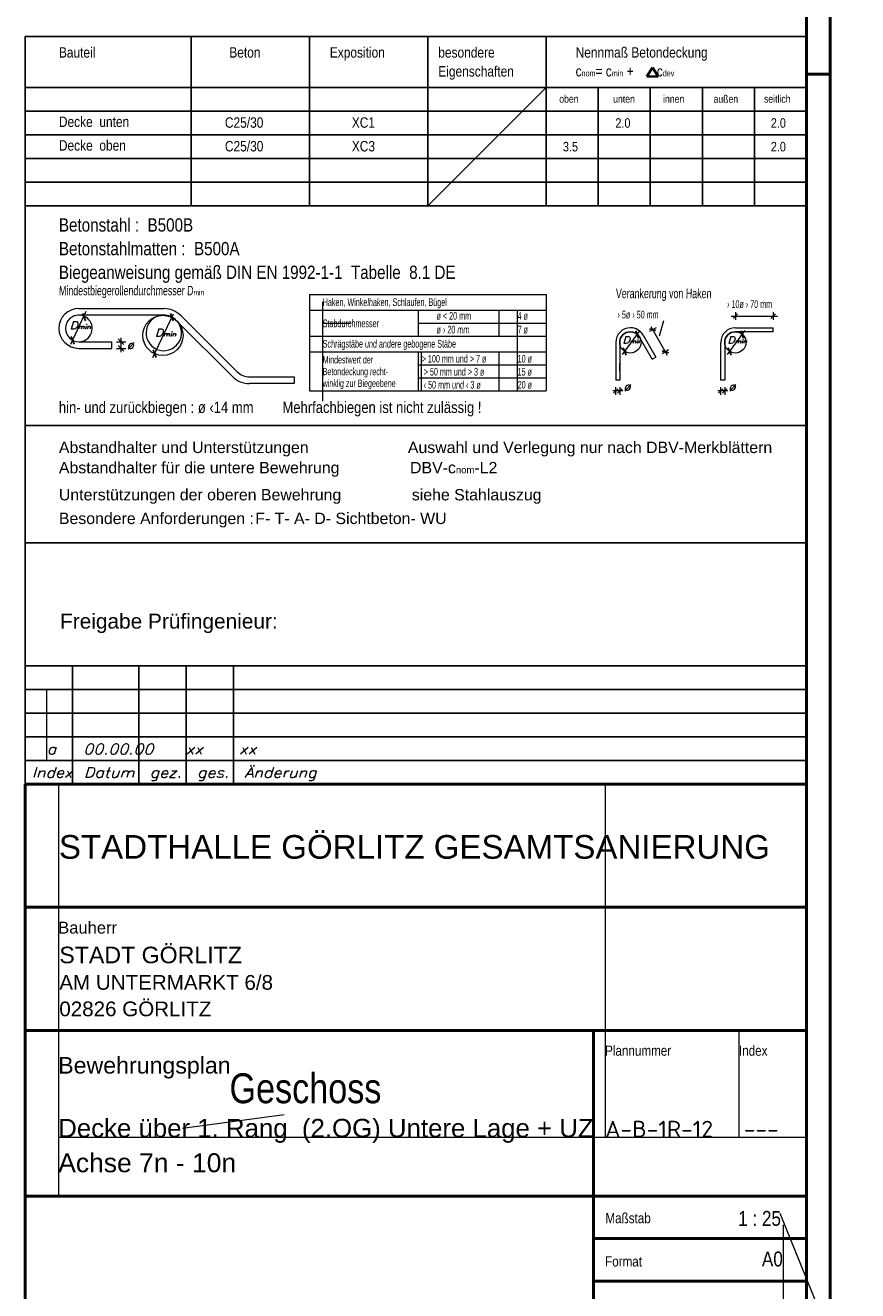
# Model space of a CAD drawing. Header units: millimetres. Extents: x -12 to 115, y -12 to 52.
# Tile 13 of 21: x 51 to 60, y 2 to 15. Entities that reach past the tile are written whole.
import ezdxf
from ezdxf.enums import TextEntityAlignment as Align

# ---------------------------------------------------------------- set-up
doc = ezdxf.new("R2010")
doc.units = ezdxf.units.MM
doc.styles.add('Arial', font='arial.ttf')
doc.styles.add('Arial Narrow', font='ARIALN.TTF')
doc.styles.add('isocp', font='isocp', dxfattribs={"width": 1.1})
doc.styles.add('Italic', font='Italic', dxfattribs={"width": 1.15})
doc.styles.add('msoutlook', font='msoutlook', dxfattribs={"width": 0.7, "oblique": 1.570796})

msp = doc.modelspace()

# ---------------------------------------------------------------- linework, layer by layer
at = {"color": 4, "linetype": 'Continuous', "lineweight": 50}
for p, q in [((59.45, 0), (59.45, 42.05)), ((59.2, 0.25), (59.2, 41.8)), ((50.95, 0.25), (50.95, 7.35)), ((50.95, 7.35), (59.2, 7.35)), ((59.2, 7.35), (59.2, 1.749996)), ((50.95, 6.05), (59.2, 6.05)), ((59.2, 5), (59.2, 4.75)), ((59.2, 4.75), (50.95, 4.75)), ((56.95, 4.75), (56.95, 0.25)), ((50.95, 3), (59.2, 3)), ((59.2, 2.55), (56.95, 2.55)), ((59.2, 2.1), (56.95, 2.1))]:
    msp.add_line(p, q, dxfattribs=at)
at = {"color": 3, "linetype": 'Continuous', "lineweight": 25}
for p, q in [((50.95, 13.459069), (50.95, 15.247881)), ((50.95, 15.247881), (59.2, 15.247881)), ((52.7, 15.247881), (52.7, 13.459069)), ((53.95, 15.247881), (53.95, 13.459069)), ((55.2, 15.247881), (55.2, 13.459069)), ((56.45, 15.247881), (56.45, 13.459069)), ((59.2, 15.247881), (59.2, 13.459069)), ((50.95, 14.709069), (59.2, 14.709069)), ((57, 14.709069), (57, 13.459069)), ((57.55, 14.709069), (57.55, 13.459069)), ((58.1, 14.709069), (58.1, 13.459069)), ((58.65, 14.709069), (58.65, 13.459069)), ((59.2, 14.709069), (59.2, 13.459069)), ((50.95, 14.459069), (59.2, 14.459069)), ((50.95, 14.209069), (59.2, 14.209069)), ((50.95, 13.959069), (59.2, 13.959069)), ((50.95, 13.709069), (59.2, 13.709069)), ((50.95, 13.459069), (50.95, 8.465)), ((50.95, 13.459069), (59.2, 13.459069)), ((59.2, 8.465), (59.2, 13.459069)), ((51.586711, 12.244123), (51.557689, 12.323859)), ((52.511485, 12.243255), (52.482464, 12.32299)), ((58.424947, 12.270987), (58.472947, 12.318987)), ((58.822875, 12.270987), (58.870875, 12.318987)), ((51.43551, 12.078696), (51.464531, 11.998961)), ((51.991457, 11.994202), (51.931457, 12.054202)), ((57.398388, 12.140386), (57.427409, 12.06065)), ((57.543343, 12.159929), (57.608811, 12.141987)), ((58.507175, 12.140386), (58.536196, 12.06065)), ((51.991457, 11.924202), (51.931457, 11.984202)), ((52.301294, 11.937939), (52.330315, 11.858203)), ((57.265395, 11.960502), (57.294417, 11.880767)), ((57.676454, 11.92632), (57.741922, 11.908379)), ((58.374182, 11.960502), (58.403204, 11.880767)), ((57.209555, 11.528189), (57.161555, 11.480189)), ((57.203555, 11.480189), (57.251555, 11.528189)), ((58.318342, 11.528189), (58.270342, 11.480189)), ((58.312342, 11.480189), (58.360342, 11.528189)), ((50.95, 11.138194), (59.2, 11.138194)), ((50.95, 9.898099), (59.2, 9.898099)), ((50.95, 7.35), (50.95, 8.6)), ((59.2, 8.6), (50.95, 8.6)), ((51.45, 7.35), (51.45, 8.6)), ((52.15, 7.35), (52.15, 8.6)), ((52.65, 7.35), (52.65, 8.6)), ((53.15, 7.35), (53.15, 8.6)), ((59.2, 7.35), (59.2, 8.6)), ((50.95, 8.35), (59.2, 8.35)), ((50.95, 8.1), (59.2, 8.1)), ((50.95, 7.85), (59.2, 7.85)), ((50.95, 7.6), (59.2, 7.6))]:
    msp.add_line(p, q, dxfattribs=at)
at = {"color": 2, "linetype": 'Continuous', "lineweight": 35}
for p, q in [((57.515349, 14.825248), (57.573669, 14.920073)), ((57.573669, 14.920073), (57.63199, 14.825248)), ((57.63199, 14.825248), (57.515349, 14.825248))]:
    msp.add_line(p, q, dxfattribs=at)
at = {"color": 4, "linetype": 'Continuous', "lineweight": 50, "ltscale": 0.2}
msp.add_line((59.45, 14.85), (59.2, 14.85), dxfattribs=at)
at = {"color": 9, "linetype": 'Continuous', "lineweight": 0}
for p, q in [((55.2, 13.459069), (56.45, 14.709069)), ((54.089623, 12.444265), (54.089623, 12.356689)), ((54.089623, 12.356689), (54.089623, 12.081689)), ((56.148223, 11.504189), (56.148223, 12.356689)), ((54.089623, 12.219189), (54.390064, 12.219189)), ((54.089623, 12.081689), (54.089623, 11.397265)), ((55.135426, 11.504189), (55.135426, 11.916689)), ((51.175366, 8.35), (51.175366, 7.6)), ((51.304747, 3), (51.304747, 7.35)), ((57.072953, 7.35), (57.072953, 3.619985)), ((58.4868, 4.75), (58.4868, 3.619985)), ((53.684672, 3.856308), (52.610109, 3.711655)), ((51.297521, 3.619985), (59.2, 3.619985)), ((59.740547, 0.791789), (58.922896, 2.814547)), ((58.951833, 2.695755), (58.951833, 0.393371))]:
    msp.add_line(p, q, dxfattribs=at)
at = {"color": 5, "linetype": 'Continuous', "lineweight": 18}
for p, q in [((53.95, 12.521689), (53.95, 11.504189)), ((53.95, 12.521689), (56.45, 12.521689)), ((56.45, 12.521689), (56.45, 11.504189)), ((51.430997, 11.999856), (51.592334, 12.345845)), ((51.515372, 12.374202), (52.412247, 12.374202)), ((52.412247, 12.304202), (51.515372, 12.304202)), ((52.297996, 11.856412), (52.513982, 12.319595)), ((53.186247, 11.706862), (52.594327, 12.298782)), ((53.95, 12.356689), (56.45, 12.356689)), ((55.09735, 12.356689), (55.09735, 12.081689)), ((55.95, 12.356689), (55.95, 12.081689)), ((58.448947, 12.334987), (58.448947, 12.254987)), ((58.846875, 12.334987), (58.846875, 12.254987)), ((53.136749, 11.657365), (52.54483, 12.249284)), ((55.09735, 12.219189), (56.45, 12.219189)), ((57.610831, 12.170761), (57.541323, 12.131155)), ((57.557498, 12.183564), (57.729908, 11.880987)), ((57.648275, 12.085377), (57.693941, 12.246551)), ((58.404157, 12.294987), (58.894333, 12.294987)), ((58.448947, 12.171031), (58.846875, 12.171031)), ((58.846875, 12.129031), (58.846875, 12.171031)), ((51.961457, 11.914202), (51.961457, 12.064202)), ((53.95, 12.081689), (56.45, 12.081689)), ((57.255391, 11.890211), (57.441962, 12.142565)), ((57.571017, 11.838619), (57.437906, 12.072227)), ((57.474397, 12.09302), (57.607509, 11.859412)), ((58.364178, 11.890211), (58.550749, 12.142565)), ((58.846875, 12.129031), (58.448947, 12.129031)), ((51.515372, 12.024202), (51.865372, 12.024202)), ((51.515372, 11.954202), (51.865372, 11.954202)), ((51.865372, 11.954202), (51.865372, 12.024202)), ((51.911457, 12.024202), (52.011457, 12.024202)), ((51.911457, 11.954202), (52.011457, 11.954202)), ((53.95, 11.916689), (56.45, 11.916689)), ((55.09735, 11.916689), (55.09735, 11.504189)), ((55.95, 11.916689), (55.95, 11.504189)), ((57.18566, 12.016531), (57.18566, 11.618603)), ((57.22766, 12.016531), (57.22766, 11.618603)), ((57.743942, 11.937153), (57.674434, 11.897547)), ((58.294447, 11.618603), (58.294447, 12.016531)), ((58.336447, 12.016531), (58.336447, 11.618603)), ((55.09735, 11.779189), (56.45, 11.779189)), ((57.22766, 11.712582), (57.22766, 11.792582)), ((57.571017, 11.838619), (57.607509, 11.859412)), ((53.318829, 11.651945), (53.790505, 11.651945)), ((53.790505, 11.651945), (53.790505, 11.581945)), ((55.09735, 11.641689), (56.45, 11.641689)), ((53.790505, 11.581945), (53.318829, 11.581945)), ((53.95, 11.504189), (56.45, 11.504189)), ((57.259555, 11.504189), (57.153555, 11.504189)), ((57.185555, 11.464189), (57.185555, 11.544189)), ((57.22766, 11.618603), (57.18566, 11.618603)), ((57.227555, 11.544189), (57.227555, 11.464189)), ((58.368342, 11.504189), (58.262342, 11.504189)), ((58.294342, 11.464189), (58.294342, 11.544189)), ((58.336447, 11.618603), (58.294447, 11.618603)), ((58.336342, 11.544189), (58.336342, 11.464189))]:
    msp.add_line(p, q, dxfattribs=at)
for centre, radius in [((52.402998, 12.090662), 0.2125), ((57.34016, 12.016531), 0.112069), ((58.448947, 12.016531), 0.112068)]:
    msp.add_circle(centre, radius, dxfattribs=at)
for centre, radius, start, end in [((51.515372, 12.164827), 0.210625, 90, 270), ((51.515372, 12.164827), 0.140625, 90, 180), ((51.515372, 12.164827), 0.140625, 270, 119.6747369), ((52.412247, 12.116702), 0.2575, 45, 90), ((52.412247, 12.116702), 0.1875, 44.9997839, 90), ((51.515372, 12.164827), 0.140625, 180, 270), ((57.34016, 12.016531), 0.1545, 90, 180), ((57.34016, 12.016531), 0.1545, 29.6747344, 90), ((58.448947, 12.016531), 0.1545, 90, 180), ((57.34016, 12.016531), 0.1125, 90, 180), ((57.34016, 12.016531), 0.1125, 29.674636, 90), ((58.448947, 12.016531), 0.1125, 90, 180), ((53.318829, 11.839445), 0.2575, 225, 270), ((53.318829, 11.839445), 0.1875, 225.0002161, 270)]:
    msp.add_arc(centre, radius, start, end, dxfattribs=at)
at = {"color": 9, "linetype": 'Continuous', "lineweight": 0}
msp.add_arc((52.412247, 12.116702), 0.1875, 90, 44.9997839, dxfattribs=at)

# ---------------------------------------------------------------- texts
at = {"color": 2, "lineweight": 35}
for s, height, style, p in [('Bauteil', 0.11, 'Arial Narrow', (51.304747, 15.025248)), ('Beton', 0.11, 'Arial Narrow', (53.104136, 15.025248)), ('Exposition', 0.11, 'Arial Narrow', (54.165807, 15.025248)), ('besondere', 0.11, 'Arial Narrow', (55.311283, 15.025248)), ('Nennmaß Betondeckung', 0.11, 'Arial Narrow', (56.761905, 15.025248)), ('Eigenschaften', 0.11, 'Arial Narrow', (55.311283, 14.825248)), ('Decke  unten', 0.11, 'Arial Narrow', (51.304747, 14.292747)), ('C25/30', 0.11, 'Arial Narrow', (53.058002, 14.284592)), ('XC1', 0.11, 'Arial Narrow', (54.398032, 14.284592)), ('2.0', 0.1, 'Arial Narrow', (57.181842, 14.284592)), ('2.0', 0.1, 'Arial Narrow', (58.82313, 14.284592)), ('Decke  oben', 0.11, 'Arial Narrow', (51.304747, 14.042747)), ('C25/30', 0.11, 'Arial Narrow', (53.058002, 14.034592)), ('XC3', 0.11, 'Arial Narrow', (54.398032, 14.034592)), ('3.5', 0.1, 'Arial Narrow', (56.627481, 14.034592)), ('2.0', 0.1, 'Arial Narrow', (58.82313, 14.034592)), ('Betonstahl :  B500B', 0.14, 'Arial Narrow', (51.304747, 13.187552)), ('Betonstahlmatten :  B500A', 0.14, 'Arial Narrow', (51.304747, 12.937552)), ('Biegeanweisung gemäß DIN EN 1992-1-1  Tabelle  8.1 DE', 0.14, 'Arial Narrow', (51.304747, 12.687552)), ('hin- und zurückbiegen : ø ‹14 mm        Mehrfachbiegen ist nicht zulässig !', 0.12, 'Arial Narrow', (51.304747, 11.271462)), ('Abstandhalter und Unterstützungen', 0.12, 'Arial', (51.304747, 10.848101)), ('Auswahl und Verlegung nur nach DBV-Merkblättern', 0.12, 'Arial', (54.989976, 10.848099)), ('Unterstützungen der oberen Bewehrung                siehe Stahlauszug', 0.12, 'Arial', (51.304747, 10.348099)), ('Besondere Anforderungen :', 0.12, 'Arial', (51.304747, 10.098099)), ('STADTHALLE GÖRLITZ GESAMTSANIERUNG', 0.25, 'Arial', (51.304747, 6.562896)), ('STADT GÖRLITZ', 0.175, 'Arial', (51.309103, 5.458769)), ('AM UNTERMARKT 6/8', 0.1555, 'Arial', (51.309103, 5.178869)), ('02826 GÖRLITZ', 0.1555, 'Arial', (51.309103, 4.898969)), ('Bewehrungsplan', 0.175, 'Arial', (51.297521, 4.293234))]:
    msp.add_text(s, height=height, dxfattribs=dict(at, style=style)).set_placement(p)
at = {"color": 3, "lineweight": 25}
for s, height, style, p in [('oben', 0.08, 'Arial Narrow', (56.588932, 14.549243)), ('unten', 0.08, 'Arial Narrow', (57.158225, 14.549243)), ('innen', 0.08, 'Arial Narrow', (57.685123, 14.549243)), ('außen', 0.08, 'Arial Narrow', (58.218078, 14.549243)), ('seitlich', 0.08, 'Arial Narrow', (58.751033, 14.549243)), ('Bauherr', 0.125, 'Arial', (51.297521, 5.772352)), ('Plannummer', 0.1075, 'Arial Narrow', (57.072954, 4.481968)), ('Index', 0.1075, 'Arial Narrow', (58.4868, 4.481968)), ('Maßstab', 0.1075, 'Arial Narrow', (57.076189, 2.713135)), ('Format', 0.1075, 'Arial Narrow', (57.072954, 2.255711))]:
    msp.add_text(s, height=height, dxfattribs=dict(at, style=style)).set_placement(p)
at = {"color": 3, "lineweight": 25, "style": 'msoutlook', "oblique": 1.5707963, "width": 0.7}
for s, height, p in [('Verankerung von Haken', 0.1, (57.18566, 12.484105)), ('Haken, Winkelhaken, Schlaufen, Bügel', 0.081, (54.089623, 12.401688)), ('ø < 20 mm', 0.081, (55.292442, 12.257338)), ('4 ø', 0.081, (56.148223, 12.257338)), ('Stabdurchmesser', 0.081, (54.089623, 12.177517)), ('ø › 20 mm', 0.081, (55.292442, 12.111562)), ('7 ø', 0.081, (56.148224, 12.111562)), ('Schrägstäbe und andere gebogene Stäbe', 0.081, (54.089623, 11.961919)), ('Mindestwert der', 0.0775, (54.089623, 11.794651)), ('> 100 mm und > 7 ø', 0.081, (55.135426, 11.803905)), ('10 ø', 0.081, (56.148224, 11.803905)), ('winklig zur Biegeebene', 0.0775, (54.089623, 11.546651)), ('Betondeckung recht-', 0.0775, (54.089623, 11.670651)), (' > 50 mm und > 3 ø', 0.081, (55.135426, 11.666405)), ('15 ø', 0.081, (56.148223, 11.666405)), (' ‹ 50 mm und ‹ 3 ø', 0.081, (55.135426, 11.528905)), ('20 ø', 0.081, (56.148223, 11.528905))]:
    msp.add_text(s, height=height, dxfattribs=at).set_placement(p)
for s, p in [('› 10ø › 70 mm', (58.360124, 12.421255)), ('› 5ø › 50 mm', (57.203208, 12.310871))]:
    msp.add_text(s, height=0.081, dxfattribs=at).set_placement(p, align=Align.MIDDLE_LEFT)
at = {"color": 3, "lineweight": 25, "style": 'Italic', "width": 1.15}
for p in [(52.020918, 11.993556), (57.266807, 11.551131), (58.375594, 11.551131)]:
    msp.add_text('ø', height=0.081, dxfattribs=at).set_placement(p, align=Align.MIDDLE_LEFT)
at = {"color": 9, "lineweight": 0}
for s, height, style, p in [('F- T- A- D- Sichtbeton- WU', 0.12, 'Arial', (53.378232, 10.098095)), ('Freigabe Prüfingenieur:', 0.1575, 'Arial', (51.316624, 8.993623)), ('Geschoss', 0.315, 'Arial Narrow', (53.106061, 3.980296))]:
    msp.add_text(s, height=height, dxfattribs=dict(at, style=style)).set_placement(p)
at = {"color": 9, "lineweight": 0, "style": 'Italic', "width": 1.15}
msp.add_text('a   00.00.00   xx    xx', height=0.1075, dxfattribs=at).set_placement((51.175366, 7.667317))
at = {"color": 3, "lineweight": 25, "width": 1.15}
for s, height, style, p in [('Index', 0.1075, 'Italic', (51.018945, 7.419913)), ('Datum', 0.1075, 'Italic', (51.566406, 7.419913)), ('gez.', 0.1075, 'Italic', (52.262225, 7.419913)), ('ges.', 0.1075, 'Italic', (52.762225, 7.419913)), ('Änderung', 0.1075, 'Italic', (53.262225, 7.419913)), ('A-B-1R-12', 0.175, 'isocp', (57.072953, 3.619985)), ('---', 0.175, 'isocp', (58.538348, 3.619985))]:
    msp.add_text(s, height=height, dxfattribs=dict(at, style=style)).set_placement(p)
at = {"color": 4, "lineweight": 50, "style": 'Arial'}
for s, height, p in [('Decke über 1. Rang  (2.OG) Untere Lage + UZ', 0.195, (51.297521, 3.619985)), ('Achse 7n - 10n', 0.2, (51.297521, 3.250985))]:
    msp.add_text(s, height=height, dxfattribs=at).set_placement(p)
at = {"color": 2, "lineweight": 35, "style": 'Arial Narrow'}
for s, p in [('1 : 25', (58.930051, 2.684935)), ('A0', (58.949648, 2.256007))]:
    msp.add_text(s, height=0.1575, dxfattribs=at).set_placement(p, align=Align.RIGHT)
at = {"color": 2, "lineweight": 35, "attachment_point": 7, "line_spacing_factor": 0.9}
for s, insert, char_height, style in [('c{\\A1;\\H.6x;\\S^ nom;}= c{\\A1;\\H.6x;\\S^ min;} +       c{\\A1;\\H.6x;\\S^ dev;}', (56.761905, 14.825248), 0.11, 'Arial Narrow'), ('Abstandhalter für die untere Bewehrung                DBV-c{\\A1;\\H.6x;\\S^ nom;}-L2', (51.304747, 10.598099), 0.12, 'Arial')]:
    msp.add_mtext(s, dxfattribs=dict(at, insert=insert, char_height=char_height, style=style))
at = {"color": 3, "lineweight": 25, "line_spacing_factor": 0.9}
for s, insert, char_height, attachment_point, style in [('Mindestbiegerollendurchmesser D{\\A1;\\H.6x;\\S^ min;}', (51.304747, 12.484105), 0.1, 7, 'msoutlook'), ('D{\\A1;\\H.6x;\\S^ min;}', (51.529098, 12.236759), 0.081, 2, 'Italic'), ('D{\\A1;\\H.6x;\\S^ min;}', (52.430235, 12.161066), 0.081, 2, 'Italic'), ('D{\\A1;\\H.6x;\\S^ min;}', (57.357648, 12.07899), 0.075, 2, 'Italic'), ('D{\\A1;\\H.6x;\\S^ min;}', (58.466186, 12.07899), 0.075, 2, 'Italic')]:
    msp.add_mtext(s, dxfattribs=dict(at, insert=insert, char_height=char_height, attachment_point=attachment_point, style=style))

doc.saveas('drawing.dxf')
